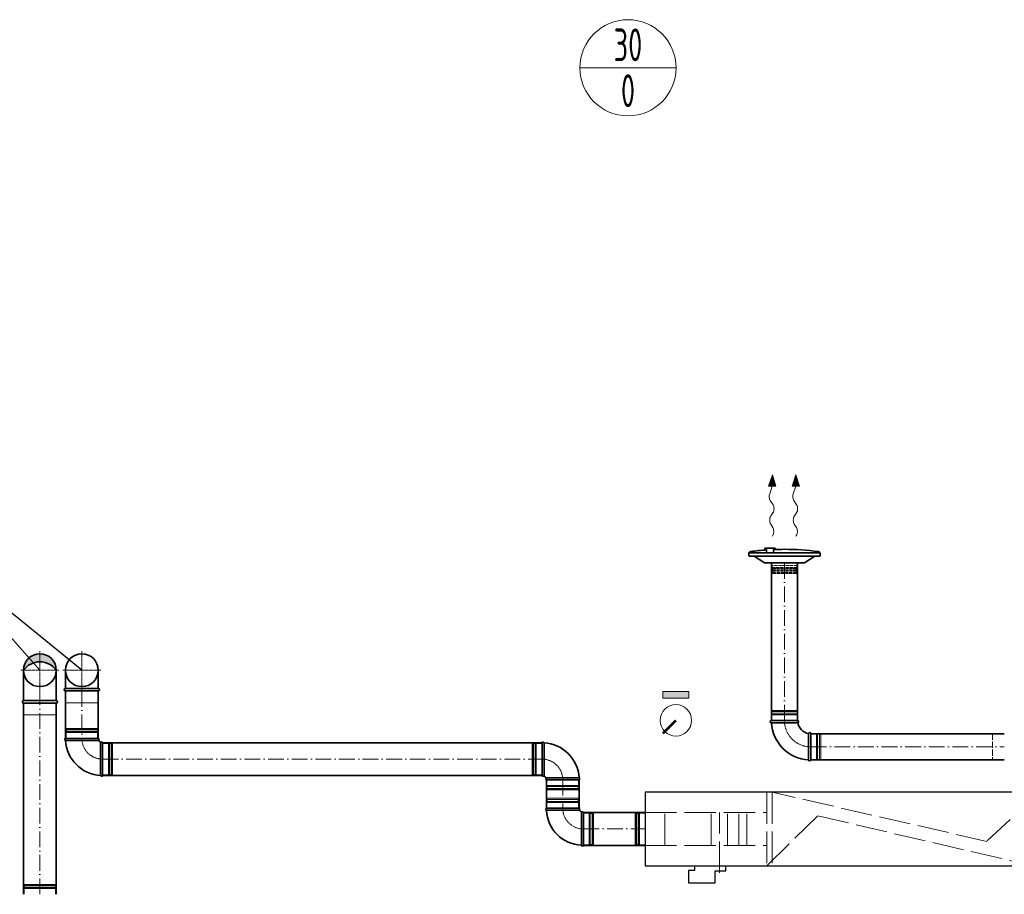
# Model space of a CAD drawing. Header units: millimetres. Extents: x -20688 to 44066, y -7315 to 67290.
# Tile 31 of 75: x 36694 to 40447, y -3939 to -603. Entities that reach past the tile are written whole.
import ezdxf
from ezdxf.enums import TextEntityAlignment as Align

# ---------------------------------------------------------------- set-up
doc = ezdxf.new("R2010")
doc.units = ezdxf.units.MM
for name, pattern in [('ACAD_ISO02W100', [15, 12, -3]), ('ACAD_ISO10W100', [18, 12, -3, 0, -3]), ('phl_thick', [0])]:
    doc.linetypes.add(name, pattern=pattern)
for name, color, linetype, lineweight in [('VZT_01 SUP (PŘÍVOD) - OBRYS', 5, 'Continuous', 35), ('VZT_02 SUP (PŘÍVOD) - OSA', 5, 'ACAD_ISO10W100', 5), ('VZT_05 ETA (ODVOD) - OBRYS', 6, 'Continuous', 35), ('VZT_06 ETA (ODVOD) - OSA', 6, 'ACAD_ISO10W100', 5), ('VZT_21 ZAŘÍZENÍ - OBRYS', 1, 'Continuous', 30), ('VZT_22 ZAŘÍZENÍ - DETAIL', 8, 'Continuous', 5), ('VZT_30 DISTRIBUČNÍ PRVKY - OBRYS', 1, 'Continuous', 35), ('VZT_52 POPIS - DISTRIBUCE', 7, 'Continuous', 5), ('VZT_60_KOTY - DIMENZE', 7, 'Continuous', 5), ('VZT_KOTY - DIMENZE', 7, 'Continuous', 5), ('VZT_POPIS - OBECNE', 7, 'Continuous', 5)]:
    doc.layers.add(name, color=color, linetype=linetype, lineweight=lineweight)
for name, color, linetype, lineweight, plot in [('VZT_03 SUP (PŘÍVOD) - NETISK', 8, 'ACAD_ISO02W100', 5, False), ('VZT_07 ETA (ODVOD) - NETISK', 8, 'ACAD_ISO02W100', 5, False), ('VZT_34 DISTRIBUČNÍ PRVKY - NETISK', 8, 'ACAD_ISO02W100', 5, False), ('VZT_39 TLUMIČE HLUKU - NETISK', 8, 'ACAD_ISO02W100', 5, False)]:
    doc.layers.add(name, color=color, linetype=linetype, lineweight=lineweight, plot=plot)
doc.styles.add('EVORA_125', font='isocp.shx', dxfattribs={"width": 0.6, "height": 125})
doc.styles.add('JS', font='isocp.shx', dxfattribs={"width": 0.6, "height": 125})

msp = doc.modelspace()

# ---------------------------------------------------------------- hatches: boundary and pattern name
at = {"layer": 'VZT_05 ETA (ODVOD) - OBRYS'}
h = msp.add_hatch(color=256, dxfattribs=at)
h.dxf.hatch_style = 1
h.paths.add_polyline_path([(36833.5, -3084.1, 0.242708), (36771, -3051.9), (36771, -3021.6, -0.414214)])
h.paths.add_polyline_path([(36771, -3021.6), (36771, -3051.9, 0.242708), (36708.5, -3084.1, -0.414214)])
at = {"layer": 'VZT_POPIS - OBECNE'}
h = msp.add_hatch(color=256, dxfattribs=at)
h.dxf.hatch_style = 1
h.paths.add_polyline_path([(39145, -3165.3), (39245, -3165.3), (39245, -3190.3), (39145, -3190.3)])

# ---------------------------------------------------------------- linework, layer by layer
at = {"color": 0, "lineweight": 13}
for p, q in [((39548.4, -2382.2), (39562.9, -2339.3)), ((39562.9, -2339.3), (39576.3, -2382.5)), ((39638.4, -2382.2), (39652.9, -2339.3)), ((39652.9, -2339.3), (39666.3, -2382.5)), ((39548.4, -2382.2), (39562.4, -2382.4)), ((39562.4, -2382.4), (39552.6, -2411)), ((39576.3, -2382.5), (39562.4, -2382.4)), ((39638.4, -2382.2), (39652.4, -2382.4)), ((39652.4, -2382.4), (39642.6, -2411)), ((39666.3, -2382.5), (39652.4, -2382.4)), ((39554.9, -2436.4), (39565.3, -2452.9)), ((39644.9, -2436.4), (39655.3, -2452.9)), ((39564.9, -2483.9), (39556.9, -2495.8)), ((39654.9, -2483.9), (39646.9, -2495.8)), ((39556.5, -2526.8), (39564.7, -2539.8)), ((39646.5, -2526.8), (39654.7, -2539.8))]:
    msp.add_line(p, q, dxfattribs=at)
at = {"lineweight": 13}
for p, q in [((39564.8, -2569.9), (39562.9, -2573)), ((39654.8, -2569.9), (39652.9, -2573))]:
    msp.add_line(p, q, dxfattribs=at)
at = {"color": 0, "lineweight": 13, "extrusion": (0, 0, -1)}
for centre, start_param, end_param in [((39564.4, -2421), 3.908129, 5.191299), ((39654.4, -2421), 3.908129, 5.191299), ((39555.8, -2468.3), 0.766537, 2.375056), ((39645.8, -2468.3), 0.766537, 2.375056), ((39566, -2511.4), 3.908129, 5.516649), ((39656, -2511.4), 3.908129, 5.516649), ((39555.2, -2555.1), 0.766537, 2.320574), ((39645.2, -2555.1), 0.766537, 2.320574)]:
    msp.add_ellipse(centre, major_axis=(0.3, 21.5), ratio=0.625, start_param=start_param, end_param=end_param, dxfattribs=at)
at = {"color": 0, "lineweight": 13}
for points in [[(39548.4, -2382.2), (39576.3, -2382.5), (39562.9, -2339.3)], [(39638.4, -2382.2), (39666.3, -2382.5), (39652.9, -2339.3)]]:
    msp.add_solid(points, dxfattribs=at)
at = {"layer": 'VZT_01 SUP (PŘÍVOD) - OBRYS'}
for p, q in [((39659, -3276.1), (39559, -3276.1)), ((39559, -3284.1), (39609.2, -3284.1)), ((39709, -3426.1), (39709, -3326.1)), ((36993.5, -3344.1), (36868.5, -3344.1)), ((36993.5, -3351.8), (36868.5, -3351.8)), ((37002.3, -3360.6), (37002.3, -3485.6)), ((37010, -3360.6), (37010, -3485.6)), ((38684.8, -3485.6), (38684.8, -3360.6)), ((38692.5, -3485.6), (38692.5, -3360.6)), ((39701, -3426.1), (39701, -3375.9)), ((38701.3, -3494.5), (38826.3, -3494.5)), ((38701.3, -3502.1), (38826.3, -3502.1)), ((38826.3, -3610.5), (38701.3, -3610.5)), ((38826.3, -3618.2), (38701.3, -3618.2)), ((38835.1, -3627), (38835.1, -3752)), ((38842.8, -3627), (38842.8, -3752))]:
    msp.add_line(p, q, dxfattribs=at)
for points in [[(39559, -3276.1), (39559, -2675)], [(39659, -3276.1), (39659, -2675)], [(36868.5, -3154.1), (36868.5, -3084.1)], [(36993.5, -3154.1), (36993.5, -3084.1)], [(36868.5, -3154.1), (36993.5, -3154.1)], [(36868.5, -3344.1), (36868.5, -3163.1)], [(36868.5, -3163.1), (36993.5, -3163.1)], [(36993.5, -3344.1), (36993.5, -3163.1)], [(40446.9, -3326.1), (39709, -3326.1)], [(38684.8, -3360.6), (37010, -3360.6)], [(40446.9, -3426.1), (39709, -3426.1)], [(38684.8, -3485.6), (37010, -3485.6)], [(38701.3, -3610.5), (38701.3, -3502.1)], [(38826.3, -3610.5), (38826.3, -3502.1)], [(39077.8, -3627), (38842.8, -3627)], [(39077.8, -3752), (38842.8, -3752)]]:
    msp.add_lwpolyline(points, dxfattribs=at)
for centre, radius, start, end in [((36931, -3084.1), 62.5, 0, 180), ((36931, -3084.1), 62.5, 180, 0), ((36868.5, -3158.6), 4.5, 90, 270), ((36993.5, -3158.6), 4.5, 270, 90), ((39559, -3280.1), 4, 90, 270), ((39709, -3276.1), 150, 183.0572, 266.9428), ((39659, -3280.1), 4, 279.1478, 90), ((39709, -3276.1), 50, 189.1478, 260.8522), ((39705, -3326.1), 4, 0, 170.8522), ((36870.1, -3347.9), 4.17, 113.4678, 249.6691), ((37010, -3344.1), 141.5, 183.1369, 266.8631), ((36991.8, -3347.9), 4.17, 293.4678, 66.5322), ((37010, -3344.1), 16.5, 203.8093, 246.1907), ((37006.1, -3362.3), 4.17, 23.4678, 156.5322), ((38688.6, -3362.3), 4.17, 20.3309, 156.5322), ((38684.8, -3502.1), 141.5, 3.1369, 86.8631), ((39705, -3426.1), 4, 180, 0), ((37006.1, -3484), 4.17, 200.3309, 336.5322), ((38688.6, -3484), 4.17, 203.4678, 336.5322), ((38684.8, -3502.1), 16.5, 23.8093, 66.1907), ((38703, -3498.3), 4.17, 113.4678, 246.5322), ((38824.6, -3498.3), 4.17, 293.4678, 69.6691), ((38703, -3614.4), 4.17, 113.4678, 249.6691), ((38842.8, -3610.5), 141.5, 183.1369, 266.8631), ((38824.6, -3614.4), 4.17, 293.4678, 66.5322), ((38842.8, -3610.5), 16.5, 203.8093, 246.1907), ((38839, -3628.7), 4.17, 23.4678, 156.5322), ((38839, -3750.4), 4.17, 200.3309, 336.5322)]:
    msp.add_arc(centre, radius, start, end, dxfattribs=at)
for points, knots in [([(39659.6, -3284), (39659.6, -3284), (39658.5, -3284), (39654, -3284.1), (39650.6, -3284.1), (39641.7, -3284.1), (39636.3, -3284.1), (39624.4, -3284.1), (39617.9, -3284.1), (39610.6, -3284.1), (39609.9, -3284.1), (39609.2, -3284.1)], [157.874915, 157.874915, 157.874915, 157.874915, 176.103874, 176.103874, 195.460379, 195.460379, 215.101284, 215.101284, 234.82164, 234.82164, 237.034743, 237.034743, 237.034743, 237.034743]), ([(39701, -3375.9), (39701, -3369.6), (39701, -3363.3), (39701, -3351.2), (39701, -3345.6), (39701, -3336.1), (39701, -3332.3), (39701, -3327), (39701.1, -3325.6), (39701.1, -3325.5), (39701.1, -3325.5), (39701.1, -3325.5)], [78.71119, 78.71119, 78.71119, 78.71119, 97.804615, 97.804615, 117.523893, 117.523893, 137.264303, 137.264303, 156.831737, 156.831737, 157.874915, 157.874915, 157.874915, 157.874915])]:
    msp.add_open_spline(points, degree=3, knots=knots, dxfattribs=at)
at = {"layer": 'VZT_02 SUP (PŘÍVOD) - OSA', "ltscale": 5}
for points in [[(39609, -2675), (39609, -3276.1)], [(36931, -3163.1), (36931, -3344.1)], [(39709, -3376.1), (40446.9, -3376.1)], [(37010, -3423.1), (38684.8, -3423.1)], [(38763.8, -3502.1), (38763.8, -3610.5)], [(38842.8, -3689.5), (39077.8, -3689.5)]]:
    msp.add_lwpolyline(points, dxfattribs=at)
at = {"layer": 'VZT_02 SUP (PŘÍVOD) - OSA', "ltscale": 0.3}
for points in [[(36931, -3011.6), (36931, -3084.1)], [(36858.5, -3084.1), (36931, -3084.1)], [(36931, -3084.1), (36931, -3163.1)], [(36931, -3084.1), (37003.5, -3084.1)]]:
    msp.add_lwpolyline(points, dxfattribs=at)
for points in [[(39609, -3276.1), (39609, -3276.1, 0.414214), (39709, -3376.1), (39709, -3376.1)], [(37010, -3423.1), (37010, -3423.1, -0.414214), (36931, -3344.1), (36931, -3344.1)], [(38763.8, -3502.1), (38763.8, -3502.1, 0.414214), (38684.8, -3423.1), (38684.8, -3423.1)], [(38842.8, -3689.5), (38842.8, -3689.5, -0.414214), (38763.8, -3610.5), (38763.8, -3610.5)]]:
    msp.add_lwpolyline(points, format="xyb", dxfattribs=at)
at = {"layer": 'VZT_03 SUP (PŘÍVOD) - NETISK', "ltscale": 0.4}
for p, q in [((39559, -3242.6), (39659, -3242.6)), ((39559, -3242.6), (39559, -3243.1)), ((39559, -3243.1), (39659, -3243.1)), ((39559, -3250.1), (39659, -3250.1)), ((39559, -3250.1), (39559, -3250.6)), ((39559, -3250.6), (39659, -3250.6)), ((39560, -3238.1), (39658, -3238.1)), ((39560, -3238.1), (39560, -3242.1)), ((39560, -3242.1), (39658, -3242.1)), ((39560, -3254.1), (39658, -3254.1)), ((39560, -3254.1), (39560, -3276.1)), ((39561, -3242.1), (39561, -3242.6)), ((39561, -3243.1), (39561, -3250.1)), ((39561, -3250.6), (39561, -3254.1)), ((39657, -3242.1), (39657, -3242.6)), ((39657, -3243.1), (39657, -3250.1)), ((39657, -3250.6), (39657, -3254.1)), ((39658, -3238.1), (39658, -3242.1)), ((39658, -3254.1), (39658, -3276.1)), ((39659, -3242.6), (39659, -3243.1)), ((39659, -3250.1), (39659, -3250.6)), ((36992, -3310.6), (36870, -3310.6)), ((36870, -3311.1), (36870, -3310.6)), ((36992, -3311.1), (36870, -3311.1)), ((36992, -3318.1), (36870, -3318.1)), ((36870, -3318.6), (36870, -3318.1)), ((36992, -3318.6), (36870, -3318.6)), ((36991, -3306.1), (36871, -3306.1)), ((36871, -3310.1), (36871, -3306.1)), ((36991, -3310.1), (36871, -3310.1)), ((36991, -3322.1), (36871, -3322.1)), ((36871, -3344.1), (36871, -3322.1)), ((36872, -3310.6), (36872, -3310.1)), ((36872, -3318.1), (36872, -3311.1)), ((36872, -3322.1), (36872, -3318.6)), ((36990, -3310.6), (36990, -3310.1)), ((36990, -3318.1), (36990, -3311.1)), ((36990, -3322.1), (36990, -3318.6)), ((36991, -3310.1), (36991, -3306.1)), ((36991, -3344.1), (36991, -3322.1)), ((36992, -3311.1), (36992, -3310.6)), ((36992, -3318.6), (36992, -3318.1)), ((39709, -3327.1), (39731, -3327.1)), ((39731, -3425.1), (39731, -3327.1)), ((39731, -3328.1), (39734.5, -3328.1)), ((39734.5, -3426.1), (39734.5, -3326.1)), ((39734.5, -3326.1), (39735, -3326.1)), ((39735, -3426.1), (39735, -3326.1)), ((39735, -3328.1), (39742, -3328.1)), ((39742, -3426.1), (39742, -3326.1)), ((39742, -3326.1), (39742.5, -3326.1)), ((39742.5, -3426.1), (39742.5, -3326.1)), ((39742.5, -3328.1), (39743, -3328.1)), ((39743, -3425.1), (39743, -3327.1)), ((39743, -3327.1), (39747, -3327.1)), ((39747, -3425.1), (39747, -3327.1)), ((37032, -3363.1), (37010, -3363.1)), ((37032, -3363.1), (37032, -3483.1)), ((37035.5, -3364.1), (37032, -3364.1)), ((37035.5, -3362.1), (37035.5, -3484.1)), ((37036, -3362.1), (37035.5, -3362.1)), ((37036, -3362.1), (37036, -3484.1)), ((37043, -3364.1), (37036, -3364.1)), ((37043, -3362.1), (37043, -3484.1)), ((37043.5, -3362.1), (37043, -3362.1)), ((37043.5, -3362.1), (37043.5, -3484.1)), ((37044, -3364.1), (37043.5, -3364.1)), ((37044, -3363.1), (37044, -3483.1)), ((37048, -3363.1), (37044, -3363.1)), ((37048, -3363.1), (37048, -3483.1)), ((38646.8, -3483.1), (38646.8, -3363.1)), ((38650.8, -3363.1), (38646.8, -3363.1)), ((38650.8, -3483.1), (38650.8, -3363.1)), ((38651.3, -3364.1), (38650.8, -3364.1)), ((38651.3, -3484.1), (38651.3, -3362.1)), ((38651.8, -3362.1), (38651.3, -3362.1)), ((38651.8, -3484.1), (38651.8, -3362.1)), ((38658.8, -3364.1), (38651.8, -3364.1)), ((38658.8, -3484.1), (38658.8, -3362.1)), ((38659.3, -3362.1), (38658.8, -3362.1)), ((38659.3, -3484.1), (38659.3, -3362.1)), ((38662.8, -3364.1), (38659.3, -3364.1)), ((38662.8, -3483.1), (38662.8, -3363.1)), ((38684.8, -3363.1), (38662.8, -3363.1)), ((39709, -3425.1), (39731, -3425.1)), ((39731, -3424.1), (39734.5, -3424.1)), ((39734.5, -3426.1), (39735, -3426.1)), ((39735, -3424.1), (39742, -3424.1)), ((39742, -3426.1), (39742.5, -3426.1)), ((39742.5, -3424.1), (39743, -3424.1)), ((39743, -3425.1), (39747, -3425.1)), ((37032, -3483.1), (37010, -3483.1)), ((37035.5, -3482.1), (37032, -3482.1)), ((37036, -3484.1), (37035.5, -3484.1)), ((37043, -3482.1), (37036, -3482.1)), ((37043.5, -3484.1), (37043, -3484.1)), ((37044, -3482.1), (37043.5, -3482.1)), ((37048, -3483.1), (37044, -3483.1)), ((38650.8, -3483.1), (38646.8, -3483.1)), ((38651.3, -3482.1), (38650.8, -3482.1)), ((38651.8, -3484.1), (38651.3, -3484.1)), ((38658.8, -3482.1), (38651.8, -3482.1)), ((38659.3, -3484.1), (38658.8, -3484.1)), ((38662.8, -3482.1), (38659.3, -3482.1)), ((38684.8, -3483.1), (38662.8, -3483.1)), ((38702.8, -3527.6), (38824.8, -3527.6)), ((38702.8, -3528.1), (38702.8, -3527.6)), ((38703.8, -3524.1), (38703.8, -3502.1)), ((38703.8, -3524.1), (38823.8, -3524.1)), ((38704.8, -3527.6), (38704.8, -3524.1)), ((38822.8, -3527.6), (38822.8, -3524.1)), ((38823.8, -3524.1), (38823.8, -3502.1)), ((38824.8, -3528.1), (38824.8, -3527.6)), ((38702.8, -3528.1), (38824.8, -3528.1)), ((38702.8, -3535.1), (38824.8, -3535.1)), ((38702.8, -3535.6), (38702.8, -3535.1)), ((38702.8, -3535.6), (38824.8, -3535.6)), ((38703.8, -3536.1), (38823.8, -3536.1)), ((38703.8, -3540.1), (38703.8, -3536.1)), ((38703.8, -3540.1), (38823.8, -3540.1)), ((38704.8, -3535.1), (38704.8, -3528.1)), ((38704.8, -3536.1), (38704.8, -3535.6)), ((38822.8, -3535.1), (38822.8, -3528.1)), ((38822.8, -3536.1), (38822.8, -3535.6)), ((38823.8, -3540.1), (38823.8, -3536.1)), ((38824.8, -3535.6), (38824.8, -3535.1)), ((38824.8, -3577), (38702.8, -3577)), ((38702.8, -3577.5), (38702.8, -3577)), ((38824.8, -3577.5), (38702.8, -3577.5)), ((38824.8, -3584.5), (38702.8, -3584.5)), ((38702.8, -3585), (38702.8, -3584.5)), ((38824.8, -3585), (38702.8, -3585)), ((38823.8, -3572.5), (38703.8, -3572.5)), ((38703.8, -3576.5), (38703.8, -3572.5)), ((38823.8, -3576.5), (38703.8, -3576.5)), ((38823.8, -3588.5), (38703.8, -3588.5)), ((38703.8, -3610.5), (38703.8, -3588.5)), ((38704.8, -3577), (38704.8, -3576.5)), ((38704.8, -3584.5), (38704.8, -3577.5)), ((38704.8, -3588.5), (38704.8, -3585)), ((38822.8, -3577), (38822.8, -3576.5)), ((38822.8, -3584.5), (38822.8, -3577.5)), ((38822.8, -3588.5), (38822.8, -3585)), ((38823.8, -3576.5), (38823.8, -3572.5)), ((38823.8, -3610.5), (38823.8, -3588.5)), ((38824.8, -3577.5), (38824.8, -3577)), ((38824.8, -3585), (38824.8, -3584.5)), ((38864.8, -3629.5), (38842.8, -3629.5)), ((38864.8, -3629.5), (38864.8, -3749.5)), ((38868.3, -3630.5), (38864.8, -3630.5)), ((38868.3, -3628.5), (38868.3, -3750.5)), ((38868.8, -3628.5), (38868.3, -3628.5)), ((38868.8, -3628.5), (38868.8, -3750.5)), ((38875.8, -3630.5), (38868.8, -3630.5)), ((38875.8, -3628.5), (38875.8, -3750.5)), ((38876.3, -3628.5), (38875.8, -3628.5)), ((38876.3, -3628.5), (38876.3, -3750.5)), ((38876.8, -3630.5), (38876.3, -3630.5)), ((38876.8, -3629.5), (38876.8, -3749.5)), ((38880.8, -3629.5), (38876.8, -3629.5)), ((38880.8, -3629.5), (38880.8, -3749.5)), ((38864.8, -3749.5), (38842.8, -3749.5)), ((38868.3, -3748.5), (38864.8, -3748.5)), ((38868.8, -3750.5), (38868.3, -3750.5)), ((38875.8, -3748.5), (38868.8, -3748.5)), ((38876.3, -3750.5), (38875.8, -3750.5)), ((38876.8, -3748.5), (38876.3, -3748.5)), ((38880.8, -3749.5), (38876.8, -3749.5))]:
    msp.add_line(p, q, dxfattribs=at)
msp.add_lwpolyline([(36868.5, -3163.1), (36868.5, -3208.1), (36993.5, -3208.1), (36993.5, -3163.1)], dxfattribs=at)
at = {"layer": 'VZT_05 ETA (ODVOD) - OBRYS'}
for points in [[(36708.5, -3200.1), (36708.5, -3084.1)], [(36833.5, -3200.1), (36833.5, -3084.1)], [(36833.5, -3200.1), (36708.5, -3200.1)], [(36708.5, -3209.1), (36708.5, -3938.7)], [(36833.5, -3209.1), (36708.5, -3209.1)], [(36833.5, -3209.1), (36833.5, -3938.7)]]:
    msp.add_lwpolyline(points, dxfattribs=at)
msp.add_circle((36771, -3084.1), 62.5, dxfattribs=at)
for centre, radius, start, end in [((36771, -3128.6), 76.7, 35.4307, 144.5693), ((36708.5, -3204.6), 4.5, 90, 270), ((36833.5, -3204.6), 4.5, 270, 90)]:
    msp.add_arc(centre, radius, start, end, dxfattribs=at)
at = {"layer": 'VZT_06 ETA (ODVOD) - OSA', "ltscale": 0.3}
for points in [[(36771, -3011.6), (36771, -3084.1)], [(36771, -3084.1), (36698.5, -3084.1)], [(36771, -3084.1), (36771, -3209.1)], [(36843.5, -3084.1), (36771, -3084.1)]]:
    msp.add_lwpolyline(points, dxfattribs=at)
at = {"layer": 'VZT_06 ETA (ODVOD) - OSA', "ltscale": 5}
msp.add_lwpolyline([(36771, -3938.7), (36771, -3209.1)], dxfattribs=at)
at = {"layer": 'VZT_07 ETA (ODVOD) - NETISK', "ltscale": 0.4}
for p, q in [((39039.8, -3629.5), (39039.8, -3749.5)), ((39043.8, -3629.5), (39039.8, -3629.5)), ((39043.8, -3629.5), (39043.8, -3749.5)), ((39044.3, -3630.5), (39043.8, -3630.5)), ((39044.3, -3628.5), (39044.3, -3750.5)), ((39044.8, -3628.5), (39044.3, -3628.5)), ((39044.8, -3628.5), (39044.8, -3750.5)), ((39051.8, -3630.5), (39044.8, -3630.5)), ((39051.8, -3628.5), (39051.8, -3750.5)), ((39052.3, -3628.5), (39051.8, -3628.5)), ((39052.3, -3628.5), (39052.3, -3750.5)), ((39055.8, -3630.5), (39052.3, -3630.5)), ((39055.8, -3629.5), (39055.8, -3749.5)), ((39077.8, -3629.5), (39055.8, -3629.5)), ((39043.8, -3749.5), (39039.8, -3749.5)), ((39044.3, -3748.5), (39043.8, -3748.5)), ((39044.8, -3750.5), (39044.3, -3750.5)), ((39051.8, -3748.5), (39044.8, -3748.5)), ((39052.3, -3750.5), (39051.8, -3750.5)), ((39055.8, -3748.5), (39052.3, -3748.5)), ((39077.8, -3749.5), (39055.8, -3749.5)), ((36831, -3900.7), (36711, -3900.7)), ((36711, -3904.7), (36711, -3900.7)), ((36831, -3904.7), (36831, -3900.7)), ((36832, -3905.2), (36710, -3905.2)), ((36710, -3905.7), (36710, -3905.2)), ((36832, -3905.7), (36710, -3905.7)), ((36832, -3912.7), (36710, -3912.7)), ((36710, -3913.2), (36710, -3912.7)), ((36832, -3913.2), (36710, -3913.2)), ((36831, -3904.7), (36711, -3904.7)), ((36831, -3916.7), (36711, -3916.7)), ((36711, -3938.7), (36711, -3916.7)), ((36712, -3905.2), (36712, -3904.7)), ((36712, -3912.7), (36712, -3905.7)), ((36712, -3916.7), (36712, -3913.2)), ((36830, -3905.2), (36830, -3904.7)), ((36830, -3912.7), (36830, -3905.7)), ((36830, -3916.7), (36830, -3913.2)), ((36831, -3938.7), (36831, -3916.7)), ((36832, -3905.7), (36832, -3905.2)), ((36832, -3913.2), (36832, -3912.7))]:
    msp.add_line(p, q, dxfattribs=at)
msp.add_lwpolyline([(36833.5, -3209.1), (36833.5, -3254.1), (36708.5, -3254.1), (36708.5, -3209.1)], dxfattribs=at)
at = {"layer": 'VZT_21 ZAŘÍZENÍ - OBRYS'}
msp.add_lwpolyline([(40577.8, -3549.5), (39077.8, -3549.5), (39077.8, -3829.5), (40577.8, -3829.5)], close=True, dxfattribs=at)
msp.add_lwpolyline([(39266.2, -3829.5), (39266.2, -3848.1), (39243.7, -3848.1), (39243.7, -3894.7), (39345.3, -3894.7), (39345.3, -3849.4), (39385.3, -3849.4), (39385.3, -3829.5)], dxfattribs=at)
at = {"layer": 'VZT_22 ZAŘÍZENÍ - DETAIL', "linetype": 'ACAD_ISO02W100', "lineweight": 5, "ltscale": 10}
for points in [[(39541.6, -3549.5), (39541.6, -3829.5)], [(40577.8, -3549.5), (40380.4, -3736.7), (39562.1, -3549.5)], [(39562.1, -3549.5), (39562.1, -3829.5)], [(39077.8, -3627), (39541.6, -3627)], [(39153.3, -3752), (39153.3, -3627)], [(39329, -3752), (39329, -3627)], [(39361.4, -3857.1), (39361.4, -3627)], [(39392.3, -3752), (39392.3, -3627)], [(39435.3, -3752), (39435.3, -3627)], [(39466.1, -3752), (39466.1, -3627)], [(39541.6, -3829.5), (39736.3, -3639.5), (40553.9, -3829.5)], [(39077.8, -3752), (39541.6, -3752)]]:
    msp.add_lwpolyline(points, dxfattribs=at)
at = {"layer": 'VZT_30 DISTRIBUČNÍ PRVKY - OBRYS'}
for points in [[(39539.9, -2625.5, 0.015115), (39480.6, -2631.5), (39477.6, -2632, 0.36397), (39475.1, -2635), (39475.1, -2636)], [(39539.9, -2636), (39539.9, -2623.6, 0.267949), (39539.7, -2623.2), (39533.9, -2619.9, -0.267949), (39533.7, -2619.5), (39533.7, -2618.9), (39573.4, -2618.9), (39573.4, -2619.5, -0.267949), (39573.1, -2619.9), (39567.4, -2623.2, 0.267949), (39567.2, -2623.6), (39567.2, -2636)], [(39609.1, -2623, 0.010645), (39567.2, -2623.9, 0.010645)], [(39609.1, -2623, -0.0327), (39737.7, -2631.5), (39740.7, -2632, -0.36397), (39743.1, -2635), (39743.1, -2636)], [(39745.6, -2636), (39472.6, -2636), (39472.6, -2645.1, 0.414214), (39476.5, -2649), (39741.8, -2649, 0.414214), (39745.6, -2645.1), (39745.6, -2636)], [(39493, -2649), (39533.4, -2674.4, 0.141374), (39535.5, -2675), (39682.8, -2675, 0.141374), (39684.9, -2674.4), (39725.2, -2649)]]:
    msp.add_lwpolyline(points, format="xyb", dxfattribs=at)
at = {"layer": 'VZT_34 DISTRIBUČNÍ PRVKY - NETISK'}
for points in [[(39657.6, -2675), (39657.6, -2685), (39560.6, -2685), (39560.6, -2675)], [(39657.6, -2675), (39560.6, -2675)], [(39561.6, -2692.9), (39609.1, -2692.9)], [(39563.6, -2695.5), (39609.1, -2695.5)], [(39565.2, -2699.2), (39609.1, -2699.2)], [(39656.6, -2692.9), (39609.1, -2692.9)], [(39654.7, -2695.5), (39609.1, -2695.5)], [(39653, -2699.2), (39609.1, -2699.2)], [(39565.4, -2711.1), (39564, -2715), (39609.1, -2715)], [(39564.5, -2710.8), (39609.1, -2710.8)], [(39653.8, -2710.8), (39609.1, -2710.8)], [(39652.9, -2711.1), (39654.3, -2715), (39609.1, -2715)]]:
    msp.add_lwpolyline(points, dxfattribs=at)
for points in [[(39561.6, -2685), (39561.6, -2692.9, 0.291473), (39563.2, -2695.3, 0.291473)], [(39656.6, -2685), (39656.6, -2692.9, -0.291473), (39655.1, -2695.3, -0.291473)], [(39557, -2704.9), (39563, -2703.5, -0.058981), (39563.6, -2703.4), (39609.1, -2703.4)], [(39557, -2704.9), (39562.7, -2706.3, 0.060863), (39563.4, -2706.4), (39609.1, -2706.4)], [(39661.3, -2704.9), (39655.3, -2703.5, 0.058981), (39654.7, -2703.4), (39609.1, -2703.4)], [(39661.3, -2704.9), (39655.5, -2706.3, -0.060863), (39654.9, -2706.4), (39609.1, -2706.4)]]:
    msp.add_lwpolyline(points, format="xyb", dxfattribs=at)
for centre, radius, start, end in [((39573.5, -2705.6), 10.5, 142.1622, 210.2824), ((39561.4, -2698.7), 3.88, 353.3265, 62.5007), ((39656.9, -2698.7), 3.88, 117.4993, 186.6735), ((39644.8, -2705.6), 10.5, 329.7176, 37.8378)]:
    msp.add_arc(centre, radius, start, end, dxfattribs=at)
at = {"layer": 'VZT_39 TLUMIČE HLUKU - NETISK', "ltscale": 2}
msp.add_lwpolyline([(40446.9, -3326.1), (40401.9, -3326.1), (40401.9, -3426.1), (40446.9, -3426.1)], dxfattribs=at)
at = {"layer": 'VZT_52 POPIS - DISTRIBUCE'}
msp.add_line((38829.1, -786.5), (39195.9, -786.5), dxfattribs=at)
msp.add_circle((39012.5, -786.5), 183.4, dxfattribs=at)
at = {"layer": 'VZT_60_KOTY - DIMENZE', "linetype": 'ByBlock', "lineweight": -2}
for points in [[(36771, -3084.1), (36359.8, -2619.7)], [(36931, -3084.1), (36359.8, -2619.7)]]:
    msp.add_lwpolyline(points, dxfattribs=at)
at = {"layer": 'VZT_KOTY - DIMENZE', "const_width": 10}
msp.add_lwpolyline([(39195, -3275.3), (39145.5, -3324.8)], dxfattribs=at)
at = {"layer": 'VZT_POPIS - OBECNE'}
msp.add_lwpolyline([(39245, -3165.3), (39245, -3190.3), (39145, -3190.3), (39145, -3165.3)], close=True, dxfattribs=at)
msp.add_circle((39195, -3275.3), 60, dxfattribs=at)

# ---------------------------------------------------------------- texts
at = {"layer": 'VZT_52 POPIS - DISTRIBUCE', "ltscale": 50, "style": 'JS', "width": 0.7}
for s, p in [('30', (39012.5, -699)), ('0', (39012.5, -874))]:
    msp.add_text(s, height=125, dxfattribs=at).set_placement(p, align=Align.MIDDLE_CENTER)
at = {"layer": 'VZT_60_KOTY - DIMENZE', "linetype": 'phl_thick', "insert": (35686.8, -2469.7), "char_height": 125, "attachment_point": 1, "style": 'EVORA_125'}
msp.add_mtext('%%C125\\POSA 2290 mm', dxfattribs=at)

doc.saveas('drawing.dxf')
